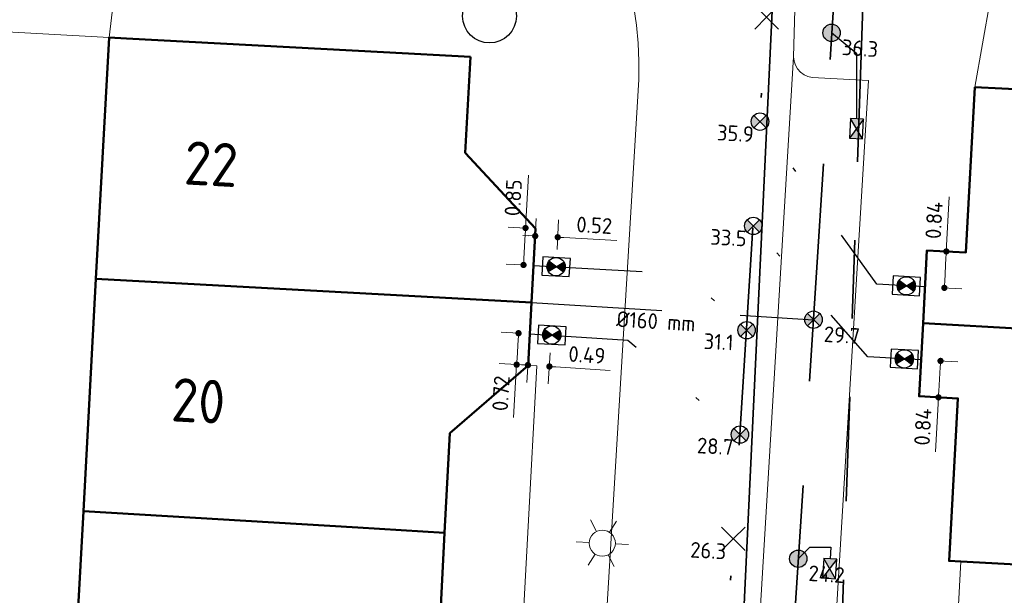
# Model space of a CAD drawing. Header units: metres. Extents: x 94680 to 94820, y 464097 to 464231.
# Tile 10 of 22: x 94727 to 94749, y 464184 to 464197. Entities that reach past the tile are written whole.
import ezdxf
from ezdxf.enums import TextEntityAlignment as Align

# ---------------------------------------------------------------- set-up
doc = ezdxf.new("R2010")
doc.units = ezdxf.units.M
for name, pattern in [('RI-DRAINAGE', [19.2, 6, -1.8, 1.8, -1.8, 2.4, -1.8, 1.8, -1.8]), ('RI-HWA', [7.4, 5, -2.4]), ('RI-HWA_HUISAANSLUITING', [4.8, 3, -1.8]), ('RI-HWA_KOLKAANSLUITING', [4.3, 2.5, -1.8]), ('RI-VWA', [11, 5, -3, 0, -3]), ('RI-VWA_HUISAANSLUITING', [6.1, 2.5, -1.8, 0, -1.8])]:
    doc.linetypes.add(name, pattern=pattern)
doc.layers.get('0').update_dxf_attribs({"linetype": 'CONTINUOUS'})
doc.layers.get('DefPoints').update_dxf_attribs({"linetype": 'CONTINUOUS'})
for name, color, linetype, lineweight in [('B_BEBOUWINGSGRENS_0', 132, 'CONTINUOUS', 50), ('B_TUSSENMUUR_0', 132, 'CONTINUOUS', 50), ('Q_LICHTMAST_0', 251, 'CONTINUOUS', 13), ('R-WE-RI-DRAINAGE_DRAIN-G', 90, 'RI-DRAINAGE', 35), ('R-WE-RI-HWA_HUISAANSLUITING-G', 150, 'RI-HWA_HUISAANSLUITING', 25), ('R-WE-RI-HWA_HUISAANSLUITING_PVC-T18', 150, 'CONTINUOUS', 18), ('R-WE-RI-HWA_HULPSTUK-S', 150, 'CONTINUOUS', 25), ('R-WE-RI-HWA_HULPSTUK_INLAAT-T18', 10, 'CONTINUOUS', 18), ('R-WE-RI-HWA_KOLK-S', 150, 'CONTINUOUS', 25), ('R-WE-RI-HWA_KOLKAANSLUITING-G', 150, 'RI-HWA_KOLKAANSLUITING', 25), ('R-WE-RI-HWA_TRANSPORTLEIDING-G', 150, 'RI-HWA', 35), ('R-WE-RI-VWA_HUISAANSLUITING-G', 20, 'RI-VWA_HUISAANSLUITING', 25), ('R-WE-RI-VWA_HULPSTUK-S', 20, 'CONTINUOUS', 25), ('R-WE-RI-VWA_HULPSTUK_INLAAT-T18', 10, 'CONTINUOUS', 18), ('R-WE-RI-VWA_HULPSTUK_ONTSTOPPINGSSTUK-M', 7, 'CONTINUOUS', 18), ('R-WE-RI-VWA_PUTNUMMER-S', 20, 'CONTINUOUS', 25), ('R-WE-RI-VWA_TRANSPORTLEIDING-G', 20, 'RI-VWA', 35), ('T_HEK_0', 251, 'CONTINUOUS', 13), ('V-WE-RI-GWA_TRANSPORTLEIDING-G', 30, 'RI-GWA-V', 35), ('V_WEGGRENS_0', 251, 'CONTINUOUS', 13), ('Z_GBKN_HUISNUMMER_0', 251, 'CONTINUOUS', 13)]:
    doc.layers.add(name, color=color, linetype=linetype, lineweight=lineweight)
doc.styles.add('NLCS-ISO', font='NLCS-ISO.ttf')
doc.styles.add('NLCS-ISO-M200-T18', font='NLCS-ISO.ttf', dxfattribs={"height": 0.36})
doc.styles.get("Standard").update_dxf_attribs({"font": 'isocp.shx'})
doc.linetypes.add('RI-GWA-V', pattern='A,3,[24,NLCS.SHX,S=1,R=0,X=0,Y=0],3,-3', length=9)
doc.dimstyles.new('NLCS-M200-T18-BOL_L2_H1', dxfattribs={"dimscale": 0.2, "dimtxt": 2.5, "dimasz": 0.72, "dimexe": 2, "dimexo": 2, "dimgap": 0.7, "dimtad": 1, "dimzin": 0, "dimdsep": 46, "dimtxsty": 'NLCS-ISO-M200-T18', "dimblk": 'DOT', "dimcen": 0, "dimdle": 2, "dimclrd": 256, "dimclre": 256, "dimclrt": 10, "dimadec": 1, "dimazin": 0, "dimtfac": 1, "dimtdec": 3, "dimtofl": 0, "dimtmove": 0, "dimatfit": 3, "dimldrblk": 'DOT', "dimfxl": 2, "dimfxlon": 1, "dimtfillclr": 256, "dimtolj": 1, "dimtzin": 0, "dimlwd": -1, "dimlwe": -1, "dimarcsym": 0})

# ---------------------------------------------------------------- blocks, each defined once
blk = doc.blocks.new('SRI-HULP_ONTSTOP-SO')
at = {"ltscale": 0.1}
for points in [[(-0.87, 0.58, 0.148069), (-1.05, 0, 0.148069), (-0.87, -0.58), (0, 0)], [(0, 0), (0.87, -0.58, 0.148069), (1.05, 0, 0.148069), (0.87, 0.58)]]:
    blk.add_hatch(color=256, dxfattribs=at).paths.add_polyline_path(points)
for p, q in [((0.87, 0.58), (-0.87, -0.58)), ((-0.87, 0.58), (0.87, -0.58))]:
    blk.add_line(p, q, dxfattribs=at)
at = {"flags": 128}
blk.add_lwpolyline([(-1.58, -1.05), (1.57, -1.05), (1.57, 1.05), (-1.58, 1.05)], close=True, dxfattribs=at)
at = {"ltscale": 0.1}
blk.add_circle((0, 0), 1.05, dxfattribs=at)
blk = doc.blocks.new('N-SRI-KOLK_STRAAT_450X300-SO')
h = blk.add_hatch(color=256)
h.dxf.hatch_style = 1
h.paths.add_polyline_path([(0, 0.75), (-1.125, 1.5), (-1.125, 0)])
h.paths.add_polyline_path([(1.125, 0), (1.125, 1.5), (0, 0.75)])
for p, q in [((-1.125, 0), (1.125, 1.5)), ((1.125, 0), (-1.125, 1.5))]:
    blk.add_line(p, q)
at = {"flags": 128}
blk.add_lwpolyline([(-1.125, 0), (1.125, 0), (1.125, 1.5), (-1.125, 1.5)], close=True, dxfattribs=at)
blk = doc.blocks.new('_Dot')
at = {"color": 0, "linetype": 'ByBlock', "lineweight": -2}
blk.add_line((-0.5, 0), (-1, 0), dxfattribs=at)
at = {"color": 0, "linetype": 'ByBlock', "const_width": 0.5}
blk.add_lwpolyline([(-0.25, 0, 1), (0.25, 0, 1)], format="xyb", close=True, dxfattribs=at)
blk = doc.blocks.new('*D90')
at = {"layer": 'DefPoints', "color": 0, "transparency": 16777216}
for p in [(94747.64, 464192.11), (94748.085, 464192.086), (94747.595, 464191.273)]:
    blk.add_point(p, dxfattribs=at)
at = {"layer": 'R-WE-RI-VWA_HULPSTUK_ONTSTOPPINGSSTUK-M', "transparency": 16777216}
for p, q in [((94748.085, 464192.086), (94748.152, 464193.336)), ((94748.039, 464192.089), (94748.484, 464192.065)), ((94748.048, 464191.392), (94748.077, 464191.942)), ((94747.994, 464191.251), (94748.439, 464191.227))]:
    blk.add_line(p, q, dxfattribs=at)
at = {"layer": 'R-WE-RI-VWA_HULPSTUK_ONTSTOPPINGSSTUK-M', "transparency": 16777216, "xscale": 0.144, "yscale": 0.144, "zscale": 0.144}
for p, rotation in [((94748.085, 464192.086), 86.92437835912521), ((94748.04, 464191.249), 266.9243783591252)]:
    blk.add_blockref('_Dot', p, dxfattribs=dict(at, rotation=rotation))
at = {"layer": 'R-WE-RI-VWA_HULPSTUK_ONTSTOPPINGSSTUK-M', "color": 10, "transparency": 16777216, "insert": (94747.803, 464192.8), "char_height": 0.36, "attachment_point": 5, "rotation": 86.9244, "style": 'NLCS-ISO-M200-T18'}
blk.add_mtext('\\A1;0.84', dxfattribs=at)
blk = doc.blocks.new('*D91')
at = {"layer": 'DefPoints', "color": 0, "transparency": 16777216}
for p in [(94747.505, 464189.597), (94747.458, 464188.76), (94747.905, 464188.735)]:
    blk.add_point(p, dxfattribs=at)
at = {"layer": 'R-WE-RI-VWA_HULPSTUK_ONTSTOPPINGSSTUK-M', "transparency": 16777216}
for p, q in [((94747.904, 464189.575), (94748.351, 464189.55)), ((94747.944, 464189.429), (94747.913, 464188.879)), ((94747.905, 464188.735), (94747.835, 464187.485)), ((94747.857, 464188.738), (94748.304, 464188.713))]:
    blk.add_line(p, q, dxfattribs=at)
at = {"layer": 'R-WE-RI-VWA_HULPSTUK_ONTSTOPPINGSSTUK-M', "transparency": 16777216, "xscale": 0.144, "yscale": 0.144, "zscale": 0.144}
for p, rotation in [((94747.952, 464189.572), 86.7845160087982), ((94747.905, 464188.735), 266.7845160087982)]:
    blk.add_blockref('_Dot', p, dxfattribs=dict(at, rotation=rotation))
at = {"layer": 'R-WE-RI-VWA_HULPSTUK_ONTSTOPPINGSSTUK-M', "color": 10, "transparency": 16777216, "insert": (94747.546, 464188.056), "char_height": 0.36, "attachment_point": 5, "rotation": 86.7845, "style": 'NLCS-ISO-M200-T18'}
blk.add_mtext('\\A1;0.84', dxfattribs=at)
blk = doc.blocks.new('*D92')
at = {"layer": 'DefPoints', "color": 0, "transparency": 16777216}
for p in [(94738.519, 464190.192), (94738.214, 464189.486), (94738.475, 464189.47)]:
    blk.add_point(p, dxfattribs=at)
at = {"layer": 'R-WE-RI-VWA_HULPSTUK_ONTSTOPPINGSSTUK-M', "transparency": 16777216}
for p, q in [((94738.257, 464190.208), (94737.858, 464190.232)), ((94738.249, 464190.064), (94738.223, 464189.63)), ((94738.214, 464189.486), (94737.815, 464189.51)), ((94738.214, 464189.486), (94738.141, 464188.272))]:
    blk.add_line(p, q, dxfattribs=at)
at = {"layer": 'R-WE-RI-VWA_HULPSTUK_ONTSTOPPINGSSTUK-M', "transparency": 16777216, "xscale": 0.144, "yscale": 0.144, "zscale": 0.144}
for p, rotation in [((94738.257, 464190.208), 86.54915681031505), ((94738.214, 464189.486), 266.5491568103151)]:
    blk.add_blockref('_Dot', p, dxfattribs=dict(at, rotation=rotation))
at = {"layer": 'R-WE-RI-VWA_HULPSTUK_ONTSTOPPINGSSTUK-M', "color": 10, "transparency": 16777216, "insert": (94737.854, 464188.827), "char_height": 0.36, "attachment_point": 5, "rotation": 86.5492, "style": 'NLCS-ISO-M200-T18'}
blk.add_mtext('\\A1;0.72', dxfattribs=at)
blk = doc.blocks.new('*D93')
at = {"layer": 'DefPoints', "color": 0, "transparency": 16777216}
for p in [(94738.519, 464190.192), (94739.013, 464190.16), (94738.967, 464189.444)]:
    blk.add_point(p, dxfattribs=at)
at = {"layer": 'R-WE-RI-VWA_HULPSTUK_ONTSTOPPINGSSTUK-M', "transparency": 16777216}
for p, q in [((94738.493, 464189.793), (94738.447, 464189.077)), ((94738.987, 464189.761), (94738.941, 464189.045)), ((94738.329, 464189.485), (94738.185, 464189.495)), ((94739.11, 464189.435), (94740.36, 464189.354))]:
    blk.add_line(p, q, dxfattribs=at)
at = {"layer": 'R-WE-RI-VWA_HULPSTUK_ONTSTOPPINGSSTUK-M', "transparency": 16777216, "xscale": 0.144, "yscale": 0.144, "zscale": 0.144}
for p, rotation in [((94738.473, 464189.476), 356.3112680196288), ((94738.967, 464189.444), 176.3112680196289)]:
    blk.add_blockref('_Dot', p, dxfattribs=dict(at, rotation=rotation))
at = {"layer": 'R-WE-RI-VWA_HULPSTUK_ONTSTOPPINGSSTUK-M', "color": 10, "transparency": 16777216, "insert": (94739.828, 464189.709), "char_height": 0.36, "attachment_point": 5, "rotation": 356.3113, "style": 'NLCS-ISO-M200-T18'}
blk.add_mtext('\\A1;0.49', dxfattribs=at)
blk = doc.blocks.new('*D94')
at = {"layer": 'DefPoints', "color": 0, "transparency": 16777216}
for p in [(94738.418, 464192.623), (94738.65, 464192.61), (94738.604, 464191.762)]:
    blk.add_point(p, dxfattribs=at)
at = {"layer": 'R-WE-RI-VWA_HULPSTUK_ONTSTOPPINGSSTUK-M', "transparency": 16777216}
for p, q in [((94738.418, 464192.623), (94738.483, 464193.837)), ((94738.418, 464192.623), (94738.018, 464192.644)), ((94738.379, 464191.918), (94738.41, 464192.479)), ((94738.372, 464191.775), (94737.972, 464191.796))]:
    blk.add_line(p, q, dxfattribs=at)
at = {"layer": 'R-WE-RI-VWA_HULPSTUK_ONTSTOPPINGSSTUK-M', "transparency": 16777216, "xscale": 0.144, "yscale": 0.144, "zscale": 0.144}
for p, rotation in [((94738.418, 464192.623), 86.89501736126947), ((94738.372, 464191.775), 266.8950173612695)]:
    blk.add_blockref('_Dot', p, dxfattribs=dict(at, rotation=rotation))
at = {"layer": 'R-WE-RI-VWA_HULPSTUK_ONTSTOPPINGSSTUK-M', "color": 10, "transparency": 16777216, "insert": (94738.135, 464193.319), "char_height": 0.36, "attachment_point": 5, "rotation": 86.895, "style": 'NLCS-ISO-M200-T18'}
blk.add_mtext('\\A1;0.85', dxfattribs=at)
blk = doc.blocks.new('*D95')
at = {"layer": 'DefPoints', "color": 0, "transparency": 16777216}
for p in [(94739.157, 464192.412), (94738.604, 464191.762), (94739.12, 464191.734)]:
    blk.add_point(p, dxfattribs=at)
at = {"layer": 'R-WE-RI-VWA_HULPSTUK_ONTSTOPPINGSSTUK-M', "transparency": 16777216}
for p, q in [((94738.626, 464192.161), (94738.662, 464192.839)), ((94739.142, 464192.133), (94739.178, 464192.811)), ((94738.497, 464192.447), (94738.353, 464192.455)), ((94739.301, 464192.404), (94740.515, 464192.338))]:
    blk.add_line(p, q, dxfattribs=at)
at = {"layer": 'R-WE-RI-VWA_HULPSTUK_ONTSTOPPINGSSTUK-M', "transparency": 16777216, "xscale": 0.144, "yscale": 0.144, "zscale": 0.144}
for p, rotation in [((94738.641, 464192.44), 356.8950173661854), ((94739.157, 464192.412), 176.8950173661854)]:
    blk.add_blockref('_Dot', p, dxfattribs=dict(at, rotation=rotation))
at = {"layer": 'R-WE-RI-VWA_HULPSTUK_ONTSTOPPINGSSTUK-M', "color": 10, "transparency": 16777216, "insert": (94739.997, 464192.686), "char_height": 0.36, "attachment_point": 5, "rotation": 356.895, "style": 'NLCS-ISO-M200-T18'}
blk.add_mtext('\\A1;0.52', dxfattribs=at)
blk = doc.blocks.new('*U179')
for q in [(8.73, -3.95), (9.46, -1.55)]:
    blk.add_line((1.91, -0.58), q)
blk.add_circle((3.28, -7.04), 3.09)
at = {"ltscale": 0.1, "style": 'NLCS-ISO'}
blk.add_attdef('PUTHGT', text='', height=1.8, rotation=343.1704, dxfattribs=at).set_placement((7.31, -2.24), align=Align.MIDDLE_LEFT)
blk.add_attdef('PUTNR', text='', height=1.8, dxfattribs=at).set_placement((3.28, -5.24), align=Align.MIDDLE_CENTER)
blk = doc.blocks.new('Q_LICHTMAST')
for points in [[(0, 0.3), (0, 0.6)], [(-0.26, 0.15), (-0.52, 0.3)], [(0.26, 0.15), (0.52, 0.3)], [(-0.26, -0.15), (-0.52, -0.3)], [(0.26, -0.15), (0.52, -0.3)], [(0, -0.3), (0, -0.6)]]:
    blk.add_lwpolyline(points)
blk.add_circle((0, 0), 0.3)
blk = doc.blocks.new('Achtergrond')
at = {"layer": 'B_BEBOUWINGSGRENS_0'}
for p, q in [((94728.55, 464191.457), (94728.85, 464197)), ((94737.15, 464196.55), (94737.03, 464194.35)), ((94748.74, 464195.86), (94754.67, 464195.54)), ((94728.261, 464186.121), (94728.55, 464191.457)), ((94738.558, 464190.914), (94738.48, 464189.47)), ((94727.967, 464180.682), (94728.261, 464186.121)), ((94736.559, 464185.625), (94736.45, 464183.56)), ((94754.52, 464184.63), (94748.42, 464184.965))]:
    blk.add_line(p, q, dxfattribs=at)
for points in [[(94728.85, 464197), (94729.249, 464196.978), (94735.154, 464196.658), (94737.15, 464196.55)], [(94747.55, 464190.435), (94747.64, 464192.11), (94748.53, 464192.06), (94748.74, 464195.86)], [(94737.03, 464194.35), (94738.65, 464192.61), (94738.558, 464190.914)], [(94748.42, 464184.965), (94748.15, 464184.98), (94748.35, 464188.71), (94747.46, 464188.76), (94747.55, 464190.435)], [(94738.48, 464189.47), (94736.68, 464187.91), (94736.559, 464185.625)]]:
    blk.add_lwpolyline(points, dxfattribs=at)
at = {"layer": 'B_TUSSENMUUR_0'}
for p, q in [((94728.55, 464191.457), (94738.558, 464190.914)), ((94747.55, 464190.435), (94754.815, 464190.038))]:
    blk.add_line(p, q, dxfattribs=at)
blk.add_lwpolyline([(94728.261, 464186.121), (94734.563, 464185.744), (94736.559, 464185.625)], dxfattribs=at)
at = {"layer": 'T_HEK_0'}
blk.add_line((94748.42, 464184.965), (94748.03, 464177.987), dxfattribs=at)
at = {"layer": 'V_WEGGRENS_0'}
for p, q in [((94728.85, 464197), (94730.011, 464206.767)), ((94748.74, 464195.86), (94749.091, 464197.847)), ((94744.577, 464196.556), (94742.921, 464169.072)), ((94738.48, 464189.47), (94738.679, 464189.458))]:
    blk.add_line(p, q, dxfattribs=at)
for points in [[(94740.903, 464197.695), (94740.967, 464197.283), (94741.007, 464196.868), (94741.024, 464196.451)], [(94744.577, 464196.556), (94744.609, 464197.913), (94744.632, 464198.212), (94744.679, 464198.509), (94744.75, 464198.801), (94744.843, 464199.086), (94744.959, 464199.363), (94745.096, 464199.63), (94745.254, 464199.886), (94745.432, 464200.127), (94745.629, 464200.354), (94745.843, 464200.565), (94746.073, 464200.758), (94746.318, 464200.932), (94746.576, 464201.086), (94746.845, 464201.219), (94747.124, 464201.33), (94747.411, 464201.419), (94747.704, 464201.484), (94748.001, 464201.527), (94748.301, 464201.545), (94748.601, 464201.539), (94748.9, 464201.51), (94749.382, 464201.484)], [(94722.27, 464194.67), (94722.47, 464197.35), (94728.85, 464197)], [(94744.687, 464169.4), (94746.298, 464196.009), (94745.005, 464196.083), (94744.907, 464196.103), (94744.816, 464196.143), (94744.734, 464196.201), (94744.667, 464196.275), (94744.617, 464196.362), (94744.587, 464196.457), (94744.577, 464196.556)], [(94741.024, 464196.451), (94741.019, 464196.034), (94738.969, 464162.01), (94738.37, 464153.032)], [(94738.679, 464189.458), (94738.264, 464181.807), (94738.07, 464181.82)]]:
    blk.add_lwpolyline(points, dxfattribs=at)
at = {"layer": 'Q_LICHTMAST_0', "rotation": 87}
blk.add_blockref('Q_LICHTMAST', (94740.181, 464185.387), dxfattribs=at)
at = {"layer": 'Z_GBKN_HUISNUMMER_0', "linetype": 'Continuous'}
for s, p in [('22', (94731.196, 464194.093)), ('20', (94730.902, 464188.654))]:
    blk.add_text(s, height=1, rotation=-3.1, dxfattribs=at).set_placement(p, align=Align.MIDDLE)
blk = doc.blocks.new('SRI-HULP_INLAAT_KOLK-SO')
h = blk.add_hatch(color=256)
edge = h.paths.add_edge_path()
edge.add_arc((0, 0), 1, 0, 360)
blk.add_circle((0, 0), 1)
blk = doc.blocks.new('SRI-HULP_INLAAT_BLIND-SO')
blk.add_line((-5.43, 5.4), (5.4, -5.4))
at = {"flags": 128}
blk.add_lwpolyline([(5.38, 5.42), (0, 0), (-5.4, -5.4)], dxfattribs=at)
blk = doc.blocks.new('SRI-HULP_INLAAT_125MM-SO')
h = blk.add_hatch(color=256)
h.dxf.hatch_style = 1
h.paths.add_polyline_path([(-0.71, 0.71, 0.198912), (-1, 0, 0.198912), (-0.71, -0.71), (0, 0)])
h = blk.add_hatch(color=256)
h.dxf.hatch_style = 1
h.paths.add_polyline_path([(1, 0, 0.198912), (0.71, 0.71), (0, 0), (0.71, -0.71, 0.198912)])
for p, q in [((-0.71, 0.71), (0.71, -0.71)), ((-0.71, -0.71), (0.71, 0.71))]:
    blk.add_line(p, q)
blk.add_circle((0, 0), 1)

msp = doc.modelspace()

# ---------------------------------------------------------------- linework, layer by layer
at = {"layer": 'R-WE-RI-DRAINAGE_DRAIN-G', "flags": 128}
msp.add_lwpolyline([(94746.246, 464200.14), (94744.947, 464161.312)], dxfattribs=at)
at = {"layer": 'R-WE-RI-HWA_HUISAANSLUITING-G', "flags": 128}
msp.add_lwpolyline([(94738.558, 464190.914), (94745.034, 464190.518)], dxfattribs=at)
at = {"layer": 'R-WE-RI-HWA_KOLKAANSLUITING-G'}
for points in [[(94746.031, 464195.131), (94746.031, 464196.621), (94745.448, 464197.105)], [(94744.684, 464185.03), (94744.949, 464185.295), (94745.435, 464185.295), (94745.417, 464185.029)]]:
    msp.add_lwpolyline(points, dxfattribs=at)
at = {"layer": 'R-WE-RI-HWA_TRANSPORTLEIDING-G', "elevation": 0.05, "flags": 128}
msp.add_lwpolyline([(94745.73, 464201.482), (94743.154, 464160.878)], dxfattribs=at)
at = {"layer": 'R-WE-RI-VWA_HUISAANSLUITING-G', "flags": 128}
for points in [[(94747.595, 464191.273), (94746.485, 464191.332), (94743.804, 464195.066)], [(94747.505, 464189.597), (94746.28, 464189.663), (94743.651, 464192.671)], [(94738.604, 464191.762), (94742.078, 464191.574), (94743.497, 464190.276)], [(94738.519, 464190.192), (94740.767, 464190.047), (94743.344, 464187.88)]]:
    msp.add_lwpolyline(points, dxfattribs=at)
at = {"layer": 'R-WE-RI-VWA_TRANSPORTLEIDING-G', "flags": 128}
msp.add_lwpolyline([(94744.35, 464203.702), (94741.512, 464159.239)], dxfattribs=at)
at = {"layer": 'V-WE-RI-GWA_TRANSPORTLEIDING-G'}
msp.add_line((94742.275, 464159.097), (94744.369, 464203.75), dxfattribs=at)

# ---------------------------------------------------------------- block references
msp.add_blockref('Achtergrond', (0, 0))
at = {"layer": 'R-WE-RI-HWA_HULPSTUK-S', "xscale": 0.2, "yscale": 0.2, "zscale": 0.2}
for name, p in [('SRI-HULP_INLAAT_KOLK-SO', (94745.448, 464197.105)), ('SRI-HULP_INLAAT_125MM-SO', (94745.034, 464190.518, 0.05)), ('SRI-HULP_INLAAT_KOLK-SO', (94744.684, 464185.03))]:
    msp.add_blockref(name, p, dxfattribs=at)
at = {"layer": 'R-WE-RI-HWA_KOLK-S', "xscale": 0.2, "yscale": 0.2, "zscale": 0.2}
for p, rotation in [((94746.169, 464194.898), 86.98973929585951), ((94745.553, 464184.794, -0.1), 86.19034841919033)]:
    msp.add_blockref('N-SRI-KOLK_STRAAT_450X300-SO', p, dxfattribs=dict(at, rotation=rotation))
at = {"layer": 'R-WE-RI-VWA_HULPSTUK-S'}
for name, p, xscale, yscale, zscale in [('SRI-HULP_INLAAT_BLIND-SO', (94743.957, 464197.461), 0.05, 0.05, 0.05), ('SRI-HULP_INLAAT_125MM-SO', (94743.804, 464195.066), 0.2, 0.2, 0.2), ('SRI-HULP_INLAAT_125MM-SO', (94743.651, 464192.671), 0.2, 0.2, 0.2), ('SRI-HULP_INLAAT_125MM-SO', (94743.497, 464190.276), 0.2, 0.2, 0.2), ('SRI-HULP_INLAAT_125MM-SO', (94743.344, 464187.88), 0.2, 0.2, 0.2), ('SRI-HULP_INLAAT_BLIND-SO', (94743.191, 464185.485), 0.05, 0.05, 0.05)]:
    msp.add_blockref(name, p, dxfattribs=dict(at, xscale=xscale, yscale=yscale, zscale=zscale))
at = {"layer": 'R-WE-RI-VWA_HULPSTUK-S', "xscale": 0.2, "yscale": 0.2, "zscale": 0.2, "rotation": 176.8062228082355}
for p in [(94739.12, 464191.734), (94747.166, 464191.296), (94739.021, 464190.165), (94747.121, 464189.618)]:
    msp.add_blockref('SRI-HULP_ONTSTOP-SO', p, dxfattribs=at)
at = {"layer": 'R-WE-RI-VWA_PUTNUMMER-S', "xscale": 0.2, "yscale": 0.2, "zscale": 0.2}
msp.add_blockref('*U179', (94736.934, 464198.898, 0.05), dxfattribs=at).add_auto_attribs({'PUTNR': '34231A', 'PUTHGT': '0.08'})

# ---------------------------------------------------------------- texts
at = {"layer": 'R-WE-RI-HWA_HUISAANSLUITING_PVC-T18', "insert": (94740.518, 464190.716), "char_height": 0.36, "attachment_point": 1, "rotation": 356.5046, "style": 'NLCS-ISO-M200-T18'}
msp.add_mtext_dynamic_manual_height_columns('%%C160 mm', width=3.13526, gutter_width=1.8, heights=[0], dxfattribs=at)
at = {"layer": 'R-WE-RI-HWA_HULPSTUK_INLAAT-T18', "char_height": 0.36, "width": 1.81903, "attachment_point": 1, "rotation": 356.4742, "style": 'NLCS-ISO-M200-T18'}
for s, insert in [('36.3', (94745.697, 464196.956)), ('29.7', (94745.283, 464190.369, 0.05)), ('24.2', (94744.932, 464184.88))]:
    msp.add_mtext(s, dxfattribs=dict(at, insert=insert))
at = {"layer": 'R-WE-RI-VWA_HULPSTUK_INLAAT-T18', "char_height": 0.36, "width": 1.77151, "attachment_point": 1, "rotation": 356.9458, "style": 'NLCS-ISO-M200-T18'}
for s, insert in [('35.9', (94742.827, 464194.998)), ('33.5', (94742.674, 464192.603)), ('31.1', (94742.521, 464190.208)), ('28.7', (94742.368, 464187.813)), ('26.3', (94742.214, 464185.418))]:
    msp.add_mtext(s, dxfattribs=dict(at, insert=insert))

# ---------------------------------------------------------------- dimensions: what is measured, and where the dimension line sits
at = {"layer": 'R-WE-RI-VWA_HULPSTUK_ONTSTOPPINGSSTUK-M'}
for p1, p2, distance, picture, middle in [((94738.604, 464191.762), (94738.65, 464192.61), 0.233, '*D94', (94738.135, 464193.319)), ((94747.595, 464191.273), (94747.64, 464192.11), -0.446, '*D90', (94747.803, 464192.8)), ((94738.604, 464191.762), (94739.12, 464191.734), 0.679, '*D95', (94739.997, 464192.686)), ((94738.519, 464190.192), (94738.475, 464189.47), -0.262, '*D92', (94737.854, 464188.827)), ((94738.519, 464190.192), (94739.0129, 464190.1602), -0.7174, '*D93', (94739.8276, 464189.7094)), ((94747.505, 464189.597), (94747.458, 464188.76), 0.448, '*D91', (94747.546, 464188.056))]:
    dim = msp.add_aligned_dim(p1=p1, p2=p2, distance=distance, dimstyle='NLCS-M200-T18-BOL_L2_H1', dxfattribs=at)
    dim.commit()
    dim.dimension.update_dxf_attribs({"geometry": picture, "text_midpoint": middle})

doc.saveas('drawing.dxf')
